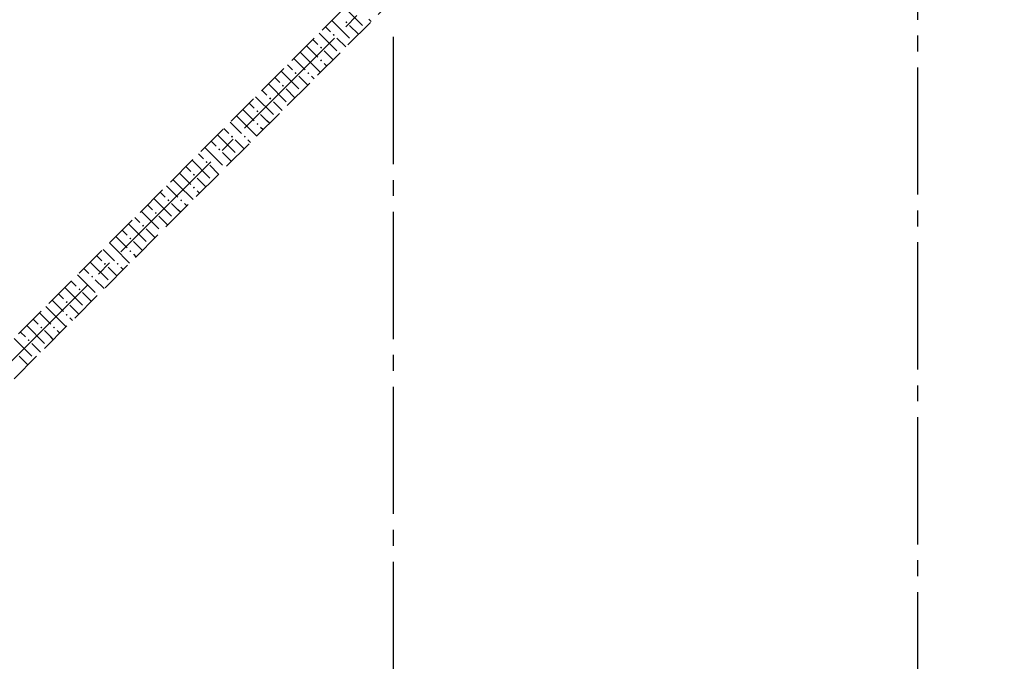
# Model space of a CAD drawing. Header units: millimetres. Extents: x 40580 to 1168286, y -220995 to 81020.
# Tile 184 of 194: x 527420 to 533614, y -118949 to -114913. Entities that reach past the tile are written whole.
import ezdxf

# ---------------------------------------------------------------- set-up
doc = ezdxf.new("R2010")
doc.units = ezdxf.units.MM
for name, pattern in [('______2', [270, 200, -70]), ('______5', [1100, 800, -100, 100, -100]), ('CENTER', [2, 1.25, -0.25, 0.25, -0.25])]:
    doc.linetypes.add(name, pattern=pattern)
doc.layers.add('ЖБ Стена верхний уровень', color=7, linetype='______2', true_color=0x656565)
doc.layers.add('ОСИ', color=7, linetype='CENTER', lineweight=15)

msp = doc.modelspace()

# ---------------------------------------------------------------- hatches: boundary and pattern name
at = {"layer": 'ЖБ Стена верхний уровень', "linetype": 'Continuous', "lineweight": -3, "transparency": 33554687}
for points in [[(529469.3, -114929), (529475.8, -114922.5), (529482.3, -114929), (529475.8, -114935.5)], [(529389.3, -115009), (529395.8, -115002.5), (529402.3, -115009), (529395.8, -115015.5)], [(529309.3, -115089), (529315.8, -115082.5), (529322.3, -115089), (529315.8, -115095.5)], [(529309.3, -115169), (529315.8, -115162.5), (529322.3, -115169), (529315.8, -115175.5)], [(529149.3, -115249), (529155.8, -115242.5), (529162.3, -115249), (529155.8, -115255.5)], [(529229.3, -115249), (529235.8, -115242.5), (529242.3, -115249), (529235.8, -115255.5)], [(529069.3, -115329), (529075.8, -115322.5), (529082.3, -115329), (529075.8, -115335.5)], [(528989.3, -115409), (528995.8, -115402.5), (529002.3, -115409), (528995.8, -115415.5)], [(528909.3, -115489), (528915.8, -115482.5), (528922.3, -115489), (528915.8, -115495.5)], [(528909.3, -115569), (528915.8, -115562.5), (528922.3, -115569), (528915.8, -115575.5)], [(528749.3, -115649), (528755.8, -115642.5), (528762.3, -115649), (528755.8, -115655.5)], [(528829.3, -115649), (528835.8, -115642.5), (528842.3, -115649), (528835.8, -115655.5)], [(528669.3, -115729), (528675.8, -115722.5), (528682.3, -115729), (528675.8, -115735.5)], [(528589.3, -115809), (528595.8, -115802.5), (528602.3, -115809), (528595.8, -115815.5)], [(528509.3, -115889), (528515.8, -115882.5), (528522.3, -115889), (528515.8, -115895.5)], [(528509.3, -115969), (528515.8, -115962.5), (528522.3, -115969), (528515.8, -115975.5)], [(528349.3, -116049), (528355.8, -116042.5), (528362.3, -116049), (528355.8, -116055.5)], [(528429.3, -116049), (528435.8, -116042.5), (528442.3, -116049), (528435.8, -116055.5)], [(528269.3, -116129), (528275.8, -116122.5), (528282.3, -116129), (528275.8, -116135.5)], [(528189.3, -116209), (528195.8, -116202.5), (528202.3, -116209), (528195.8, -116215.5)], [(528109.3, -116289), (528115.8, -116282.5), (528122.3, -116289), (528115.8, -116295.5)], [(528109.3, -116369), (528115.8, -116362.5), (528122.3, -116369), (528115.8, -116375.5)], [(527949.3, -116449), (527955.8, -116442.5), (527962.3, -116449), (527955.8, -116455.5)], [(528029.3, -116449), (528035.8, -116442.5), (528042.3, -116449), (528035.8, -116455.5)], [(527869.3, -116529), (527875.8, -116522.5), (527882.3, -116529), (527875.8, -116535.5)], [(527789.3, -116609), (527795.8, -116602.5), (527802.3, -116609), (527795.8, -116615.5)], [(527709.3, -116689), (527715.8, -116682.5), (527722.3, -116689), (527715.8, -116695.5)], [(527709.3, -116769), (527715.8, -116762.5), (527722.3, -116769), (527715.8, -116775.5)], [(527549.3, -116849), (527555.8, -116842.5), (527562.3, -116849), (527555.8, -116855.5)], [(527629.3, -116849), (527635.8, -116842.5), (527642.3, -116849), (527635.8, -116855.5)], [(527469.3, -116929), (527475.8, -116922.5), (527482.3, -116929), (527475.8, -116935.5)]]:
    msp.add_hatch(color=7, dxfattribs=at).paths.add_polyline_path(points, flags=16)

# ---------------------------------------------------------------- linework, layer by layer
at = {"layer": 'ЖБ Стена верхний уровень', "color": 251, "linetype": '______2', "lineweight": -3, "true_color": 0x656565, "transparency": 33554687}
for p, q in [((531945.8, -112356.3), (527095, -117207.1)), ((525857.6, -118699.1), (532073, -112483.6))]:
    msp.add_line(p, q, dxfattribs=at)
at = {"layer": 'ЖБ Стена верхний уровень', "color": 9, "linetype": 'Continuous', "lineweight": -3, "true_color": 0xc7c7c7, "transparency": 33554687}
for p, q in [((529464.4, -114837.7), (529575.8, -114949)), ((529384.4, -114917.6), (529495.8, -115029)), ((529551.7, -115004.9), (529495.8, -114949)), ((529631.7, -114924.9), (529615.8, -114909)), ((529304.4, -114997.6), (529415.8, -115109)), ((529344.4, -114957.7), (529375.8, -114989)), ((529224.4, -115077.6), (529295.8, -115149)), ((529264.4, -115037.6), (529295.8, -115069)), ((529471.7, -115084.9), (529415.8, -115029)), ((529184.4, -115117.6), (529215.8, -115149)), ((529375.8, -115149), (529335.8, -115109)), ((529104.4, -115197.7), (529135.8, -115229)), ((529144.4, -115157.7), (529215.8, -115229)), ((529215.8, -115149), (529311.7, -115244.9)), ((529335.8, -115189), (529351.7, -115204.9)), ((529391.7, -115164.9), (529375.8, -115149)), ((529064.4, -115237.7), (529175.8, -115349)), ((528984.4, -115317.6), (529095.8, -115429)), ((529024.4, -115277.7), (529055.8, -115309)), ((529215.8, -115309), (529175.8, -115269)), ((529231.7, -115324.9), (529215.8, -115309)), ((529255.8, -115269), (529271.7, -115284.9)), ((528944.4, -115357.7), (528975.8, -115389)), ((529151.7, -115404.9), (529095.8, -115349)), ((528864.4, -115437.6), (528895.8, -115469)), ((528904.4, -115397.6), (529015.8, -115509)), ((529071.7, -115484.9), (529015.8, -115429)), ((528824.4, -115477.6), (528895.8, -115549)), ((528975.8, -115549), (528935.8, -115509)), ((528744.4, -115557.7), (528815.8, -115629)), ((528784.4, -115517.6), (528815.8, -115549)), ((528815.8, -115549), (528911.7, -115644.9)), ((528991.7, -115564.9), (528975.8, -115549)), ((528664.4, -115637.7), (528775.8, -115749)), ((528704.4, -115597.7), (528735.8, -115629)), ((528935.8, -115589), (528951.7, -115604.9)), ((528624.4, -115677.7), (528655.8, -115709)), ((528815.8, -115709), (528775.8, -115669)), ((528855.8, -115669), (528871.7, -115684.9)), ((528544.4, -115757.7), (528575.8, -115789)), ((528584.4, -115717.6), (528695.8, -115829)), ((528751.7, -115804.9), (528695.8, -115749)), ((528831.7, -115724.9), (528815.8, -115709)), ((528504.4, -115797.6), (528615.8, -115909)), ((528424.4, -115877.6), (528495.8, -115949)), ((528464.4, -115837.6), (528495.8, -115869)), ((528671.7, -115884.9), (528615.8, -115829)), ((528384.4, -115917.6), (528415.8, -115949)), ((528575.8, -115949), (528535.8, -115909)), ((528304.4, -115997.7), (528335.8, -116029)), ((528344.4, -115957.7), (528415.8, -116029)), ((528415.8, -115949), (528511.7, -116044.9)), ((528535.8, -115989), (528551.7, -116004.9)), ((528591.7, -115964.9), (528575.8, -115949)), ((528264.4, -116037.7), (528375.8, -116149)), ((528415.8, -116109), (528375.8, -116069)), ((528455.8, -116069), (528471.7, -116084.9)), ((528184.4, -116117.6), (528295.8, -116229)), ((528224.4, -116077.7), (528255.8, -116109)), ((528431.7, -116124.9), (528415.8, -116109)), ((528144.4, -116157.7), (528175.8, -116189)), ((528351.7, -116204.9), (528295.8, -116149)), ((528064.4, -116237.6), (528095.8, -116269)), ((528104.4, -116197.6), (528215.8, -116309)), ((528271.7, -116284.9), (528215.8, -116229)), ((527984.4, -116317.6), (528015.8, -116349)), ((528024.4, -116277.6), (528095.8, -116349)), ((528175.8, -116349), (528135.8, -116309)), ((527944.4, -116357.7), (528015.8, -116429)), ((528015.8, -116349), (528111.7, -116444.9)), ((528191.7, -116364.9), (528175.8, -116349)), ((527864.4, -116437.7), (527975.8, -116549)), ((527904.4, -116397.7), (527935.8, -116429)), ((528135.8, -116389), (528151.7, -116404.9)), ((527824.4, -116477.7), (527855.8, -116509)), ((528015.8, -116509), (527975.8, -116469)), ((528055.8, -116469), (528071.7, -116484.9)), ((527744.4, -116557.7), (527775.8, -116589)), ((527784.4, -116517.6), (527895.8, -116629)), ((527951.7, -116604.9), (527895.8, -116549)), ((528031.7, -116524.9), (528015.8, -116509)), ((527704.4, -116597.6), (527815.8, -116709)), ((527871.7, -116684.9), (527815.8, -116629)), ((527624.4, -116677.6), (527695.8, -116749)), ((527664.4, -116637.6), (527695.8, -116669)), ((527584.4, -116717.6), (527615.8, -116749)), ((527615.8, -116749), (527711.7, -116844.9)), ((527775.8, -116749), (527735.8, -116709)), ((527791.7, -116764.9), (527775.8, -116749)), ((527504.4, -116797.7), (527535.8, -116829)), ((527544.4, -116757.7), (527615.8, -116829)), ((527735.8, -116789), (527751.7, -116804.9)), ((527424.4, -116877.7), (527455.8, -116909)), ((527464.4, -116837.7), (527575.8, -116949)), ((527615.8, -116909), (527575.8, -116869)), ((527655.8, -116869), (527671.7, -116884.9)), ((527384.4, -116917.6), (527495.8, -117029)), ((527631.7, -116924.9), (527615.8, -116909)), ((527551.7, -117004.9), (527495.8, -116949)), ((527471.7, -117084.9), (527415.8, -117029))]:
    msp.add_line(p, q, dxfattribs=at)
at = {"layer": 'ОСИ', "color": 8, "linetype": '______5', "lineweight": -3, "transparency": 33554687}
for p, q in [((525723.2, -118706.1), (534699.2, -109730.1)), ((533068.8, -113013.5), (533068.8, -121662.1)), ((529768.8, -115022.1), (529768.8, -121662.1))]:
    msp.add_line(p, q, dxfattribs=at)

doc.saveas('drawing.dxf')
